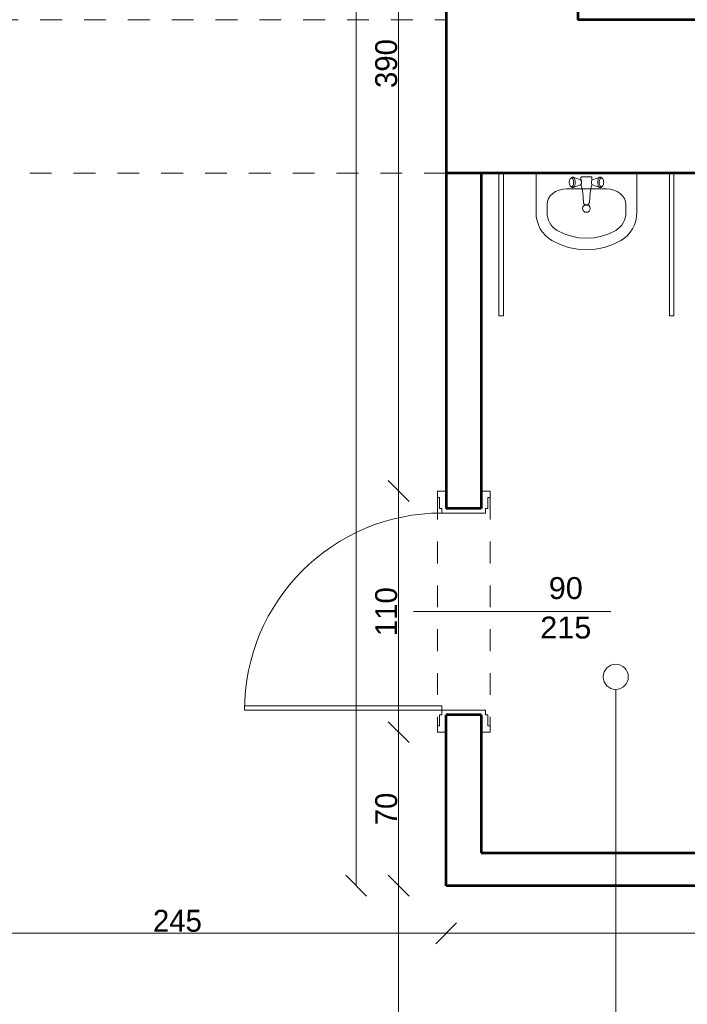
# Model space of a CAD drawing. Header units: inches. Extents: x -21887 to 84279, y -131485 to 67836.
# Tile 173 of 256: x -9333 to -6287, y 35490 to 39981. Entities that reach past the tile are written whole.
import ezdxf

# ---------------------------------------------------------------- set-up
doc = ezdxf.new("R2010")
doc.units = ezdxf.units.IN
doc.header["$MEASUREMENT"] = 0
doc.linetypes.add('Dashed copy', pattern=[200, 100, -100])
doc.layers.get('0').update_dxf_attribs({"lineweight": 13})
doc.layers.get('Defpoints').update_dxf_attribs({"lineweight": 13})
for name, color, linetype, lineweight in [('AI_MURY', 7, 'Continuous', 53), ('Dimensioning', 7, 'Continuous', 13), ('DRZWI', 7, 'Continuous', 13), ('dzialowki', 7, 'Continuous', 53), ('Furniture & Equipment', 7, 'Continuous', 13), ('OPISY TABELKI', 7, 'Continuous', 13), ('PODCIAGI', 7, 'Continuous', 13)]:
    doc.layers.add(name, color=color, linetype=linetype, lineweight=lineweight)
doc.styles.add('GENERATED_STYLE_7', font='txt')
doc.styles.add('Style-Courier New', font='txt')
doc.dimstyles.new('Dimstyle_4', dxfattribs={"dimtxt": 100, "dimasz": 95, "dimexe": 0, "dimexo": 0, "dimgap": 0.09, "dimtad": 1, "dimdec": 0, "dimlfac": 0.1, "dimzin": 0, "dimdsep": 46, "dimlunit": 5, "dimtxsty": 'GENERATED_STYLE_7', "dimblk": 'ARROWHEAD_6', "dimcen": 0.09, "dimclrd": 161, "dimclre": 161, "dimclrt": 7, "dimadec": 0, "dimazin": 0, "dimtfac": 1, "dimtdec": 0, "dimtmove": 0, "dimatfit": 3, "dimfxl": 0, "dimtolj": 1, "dimtzin": 0, "dimarcsym": 0})
doc.dimstyles.new('Dimstyle_5', dxfattribs={"dimtxt": 100, "dimasz": 95, "dimexe": 0.18, "dimexo": 0, "dimgap": 0.09, "dimtad": 1, "dimtih": 1, "dimtoh": 1, "dimdec": 0, "dimlfac": 0.1, "dimzin": 0, "dimdsep": 46, "dimlunit": 5, "dimtxsty": 'GENERATED_STYLE_7', "dimblk": 'ARROWHEAD_6', "dimcen": 0.09, "dimclrd": 161, "dimclre": 161, "dimclrt": 7, "dimadec": 0, "dimazin": 0, "dimtfac": 1, "dimtdec": 0, "dimtmove": 0, "dimatfit": 3, "dimfxl": 0, "dimtolj": 1, "dimtzin": 0, "dimarcsym": 0})

# ---------------------------------------------------------------- blocks, each defined once
blk = doc.blocks.new('Basin 01_59')
at = {"layer": 'Furniture & Equipment', "color": 9, "linetype": 'Continuous'}
for p, q in [((0, 350), (0, 171.8)), ((460, 350), (0, 350)), ((152.1, 315), (151.7, 311.7)), ((152.1, 315), (151.7, 311.7)), ((152.8, 318.2), (152.1, 315)), ((152.8, 318.2), (152.1, 315)), ((153.8, 321.1), (152.8, 318.2)), ((153.8, 321.1), (152.8, 318.2)), ((155.1, 323.5), (153.8, 321.1)), ((155.1, 323.5), (153.8, 321.1)), ((156.5, 325.5), (155.1, 323.5)), ((156.5, 325.5), (155.1, 323.5)), ((158.1, 327), (156.5, 325.5)), ((158.1, 327), (156.5, 325.5)), ((162.6, 330.7), (158.1, 327)), ((162.6, 330.7), (158.1, 327)), ((159.8, 327.9), (158.1, 327)), ((159.8, 327.9), (158.1, 327)), ((161.5, 328.2), (159.8, 327.9)), ((161.5, 328.2), (159.8, 327.9)), ((163.2, 327.9), (161.5, 328.2)), ((163.2, 327.9), (161.5, 328.2)), ((164.6, 331.8), (162.6, 330.7)), ((164.6, 331.8), (162.6, 330.7)), ((164.9, 327), (163.2, 327.9)), ((164.9, 327), (163.2, 327.9)), ((166.7, 332.2), (164.6, 331.8)), ((166.7, 332.2), (164.6, 331.8)), ((166.5, 325.5), (164.9, 327)), ((166.5, 325.5), (164.9, 327)), ((167.9, 323.5), (166.5, 325.5)), ((167.9, 323.5), (166.5, 325.5)), ((168.8, 331.8), (166.7, 332.2)), ((168.8, 331.8), (166.7, 332.2)), ((169.2, 321.1), (167.9, 323.5)), ((169.2, 321.1), (167.9, 323.5)), ((170.8, 330.7), (168.8, 331.8)), ((202.4, 320), (168.8, 331.8)), ((170.8, 330.7), (168.8, 331.8)), ((202.4, 320), (168.8, 331.8)), ((170.2, 318.2), (169.2, 321.1)), ((170.2, 318.2), (169.2, 321.1)), ((170.9, 315), (170.2, 318.2)), ((170.9, 315), (170.2, 318.2)), ((172.7, 329), (170.8, 330.7)), ((172.7, 329), (170.8, 330.7)), ((171.4, 311.7), (170.9, 315)), ((171.4, 311.7), (170.9, 315)), ((174.4, 326.6), (172.7, 329)), ((174.4, 326.6), (172.7, 329)), ((175.9, 323.6), (174.4, 326.6)), ((175.9, 323.6), (174.4, 326.6)), ((177.1, 320.2), (175.9, 323.6)), ((177.1, 320.2), (175.9, 323.6)), ((178, 316.4), (177.1, 320.2)), ((178, 316.4), (177.1, 320.2)), ((178.5, 312.4), (178, 316.4)), ((178.5, 312.4), (178, 316.4)), ((203.4, 319.5), (202.4, 320)), ((203.4, 319.5), (202.4, 320)), ((204.3, 318.6), (203.4, 319.5)), ((204.3, 318.6), (203.4, 319.5)), ((205.2, 317.4), (204.3, 318.6)), ((205.2, 317.4), (204.3, 318.6)), ((206.7, 318.2), (204.6, 318.2)), ((206.7, 318.2), (204.6, 318.2)), ((205.2, 331.2), (205, 330.7)), ((205.2, 331.2), (205, 330.7)), ((205, 330.7), (205, 330.2)), ((205, 330.7), (205, 330.2)), ((205, 330.2), (205, 318.2)), ((205, 330.2), (205, 318.2)), ((205.4, 331.7), (205.2, 331.2)), ((205.4, 331.7), (205.2, 331.2)), ((205.9, 315.9), (205.2, 317.4)), ((205.9, 315.9), (205.2, 317.4)), ((205.7, 332.1), (205.4, 331.7)), ((205.7, 332.1), (205.4, 331.7)), ((206.1, 332.5), (205.7, 332.1)), ((206.1, 332.5), (205.7, 332.1)), ((206.5, 314.2), (205.9, 315.9)), ((206.5, 314.2), (205.9, 315.9)), ((206.5, 332.8), (206.1, 332.5)), ((206.5, 332.8), (206.1, 332.5)), ((207, 333), (206.5, 332.8)), ((207, 333), (206.5, 332.8)), ((207.5, 333.2), (207, 333)), ((207.5, 333.2), (207, 333)), ((208, 333.2), (207.5, 333.2)), ((208, 333.2), (207.5, 333.2)), ((252, 333.2), (208, 333.2)), ((252, 333.2), (208, 333.2)), ((252.5, 333.2), (252, 333.2)), ((252.5, 333.2), (252, 333.2)), ((253, 333), (252.5, 333.2)), ((253, 333), (252.5, 333.2)), ((253.5, 332.8), (253, 333)), ((253.5, 332.8), (253, 333)), ((253.9, 332.5), (253.5, 332.8)), ((253.9, 332.5), (253.5, 332.8)), ((255.4, 318.2), (253.5, 318.2)), ((255.4, 318.2), (253.5, 318.2)), ((254.1, 315.9), (253.5, 314.2)), ((254.1, 315.9), (253.5, 314.2)), ((254.3, 332.1), (253.9, 332.5)), ((254.3, 332.1), (253.9, 332.5)), ((254.8, 317.4), (254.1, 315.9)), ((254.8, 317.4), (254.1, 315.9)), ((254.6, 331.7), (254.3, 332.1)), ((254.6, 331.7), (254.3, 332.1)), ((254.8, 331.2), (254.6, 331.7)), ((254.8, 331.2), (254.6, 331.7)), ((255, 330.7), (254.8, 331.2)), ((255, 330.7), (254.8, 331.2)), ((255.7, 318.6), (254.8, 317.4)), ((255.7, 318.6), (254.8, 317.4)), ((255, 330.2), (255, 330.7)), ((255, 330.2), (255, 330.7)), ((255, 318.2), (255, 330.2)), ((255, 318.2), (255, 330.2)), ((256.6, 319.5), (255.7, 318.6)), ((256.6, 319.5), (255.7, 318.6)), ((257.6, 320), (256.6, 319.5)), ((257.6, 320), (256.6, 319.5)), ((257.6, 320), (291.2, 331.8)), ((257.6, 320), (291.2, 331.8)), ((282, 316.4), (281.5, 312.4)), ((282, 316.4), (281.5, 312.4)), ((282.9, 320.2), (282, 316.4)), ((282.9, 320.2), (282, 316.4)), ((284.1, 323.6), (282.9, 320.2)), ((284.1, 323.6), (282.9, 320.2)), ((285.6, 326.6), (284.1, 323.6)), ((285.6, 326.6), (284.1, 323.6)), ((287.3, 329), (285.6, 326.6)), ((287.3, 329), (285.6, 326.6)), ((289.2, 330.7), (287.3, 329)), ((289.2, 330.7), (287.3, 329)), ((289.1, 315), (288.6, 311.7)), ((289.1, 315), (288.6, 311.7)), ((289.8, 318.2), (289.1, 315)), ((289.8, 318.2), (289.1, 315)), ((291.2, 331.8), (289.2, 330.7)), ((291.2, 331.8), (289.2, 330.7)), ((290.8, 321.1), (289.8, 318.2)), ((290.8, 321.1), (289.8, 318.2)), ((292.1, 323.5), (290.8, 321.1)), ((292.1, 323.5), (290.8, 321.1)), ((293.3, 332.2), (291.2, 331.8)), ((293.3, 332.2), (291.2, 331.8)), ((293.5, 325.5), (292.1, 323.5)), ((293.5, 325.5), (292.1, 323.5)), ((295.4, 331.8), (293.3, 332.2)), ((295.4, 331.8), (293.3, 332.2)), ((295.1, 327), (293.5, 325.5)), ((295.1, 327), (293.5, 325.5)), ((296.8, 327.9), (295.1, 327)), ((296.8, 327.9), (295.1, 327)), ((297.4, 330.7), (295.4, 331.8)), ((297.4, 330.7), (295.4, 331.8)), ((298.5, 328.2), (296.8, 327.9)), ((298.5, 328.2), (296.8, 327.9)), ((297.4, 330.7), (301.9, 327)), ((297.4, 330.7), (301.9, 327)), ((300.2, 327.9), (298.5, 328.2)), ((300.2, 327.9), (298.5, 328.2)), ((301.9, 327), (300.2, 327.9)), ((301.9, 327), (300.2, 327.9)), ((303.5, 325.5), (301.9, 327)), ((303.5, 325.5), (301.9, 327)), ((304.9, 323.5), (303.5, 325.5)), ((304.9, 323.5), (303.5, 325.5)), ((306.2, 321.1), (304.9, 323.5)), ((306.2, 321.1), (304.9, 323.5)), ((307.2, 318.2), (306.2, 321.1)), ((307.2, 318.2), (306.2, 321.1)), ((307.9, 315), (307.2, 318.2)), ((307.9, 315), (307.2, 318.2)), ((308.3, 311.7), (307.9, 315)), ((308.3, 311.7), (307.9, 315)), ((460, 350), (460, 171.8)), ((138.9, 278.2), (138.9, 278.2)), ((321.1, 278.2), (138.9, 278.2)), ((151.7, 311.7), (151.5, 308.2)), ((151.7, 311.7), (151.5, 308.2)), ((151.5, 308.2), (151.7, 304.7)), ((151.5, 308.2), (151.7, 304.7)), ((151.7, 304.7), (152.1, 301.4)), ((151.7, 304.7), (152.1, 301.4)), ((152.1, 301.4), (152.8, 298.2)), ((152.1, 301.4), (152.8, 298.2)), ((152.8, 298.2), (153.8, 295.3)), ((152.8, 298.2), (153.8, 295.3)), ((153.8, 295.3), (155.1, 292.9)), ((153.8, 295.3), (155.1, 292.9)), ((155.1, 292.9), (156.5, 290.9)), ((155.1, 292.9), (156.5, 290.9)), ((156.5, 290.9), (158.1, 289.4)), ((156.5, 290.9), (158.1, 289.4)), ((158.1, 289.4), (159.8, 288.5)), ((162.6, 285.6), (158.1, 289.4)), ((158.1, 289.4), (159.8, 288.5)), ((162.6, 285.6), (158.1, 289.4)), ((159.8, 288.5), (161.5, 288.2)), ((159.8, 288.5), (161.5, 288.2)), ((161.5, 288.2), (163.2, 288.5)), ((161.5, 288.2), (163.2, 288.5)), ((162.6, 285.6), (164.6, 284.6)), ((162.6, 285.6), (164.6, 284.6)), ((163.2, 288.5), (164.9, 289.4)), ((163.2, 288.5), (164.9, 289.4)), ((164.6, 284.6), (166.7, 284.2)), ((164.6, 284.6), (166.7, 284.2)), ((164.9, 289.4), (166.5, 290.9)), ((164.9, 289.4), (166.5, 290.9)), ((166.5, 290.9), (167.9, 292.9)), ((166.5, 290.9), (167.9, 292.9)), ((166.7, 284.2), (168.8, 284.6)), ((166.7, 284.2), (168.8, 284.6)), ((167.9, 292.9), (169.2, 295.3)), ((167.9, 292.9), (169.2, 295.3)), ((202.4, 296.4), (168.8, 284.6)), ((202.4, 296.4), (168.8, 284.6)), ((168.8, 284.6), (170.8, 285.6)), ((168.8, 284.6), (170.8, 285.6)), ((169.2, 295.3), (170.2, 298.2)), ((169.2, 295.3), (170.2, 298.2)), ((170.2, 298.2), (170.9, 301.4)), ((170.2, 298.2), (170.9, 301.4)), ((170.8, 285.6), (172.7, 287.4)), ((170.8, 285.6), (172.7, 287.4)), ((170.9, 301.4), (171.4, 304.7)), ((170.9, 301.4), (171.4, 304.7)), ((171.5, 308.2), (171.4, 311.7)), ((171.5, 308.2), (171.4, 311.7)), ((171.4, 304.7), (171.5, 308.2)), ((171.4, 304.7), (171.5, 308.2)), ((172.7, 287.4), (174.4, 289.8)), ((172.7, 287.4), (174.4, 289.8)), ((174.4, 289.8), (175.9, 292.8)), ((174.4, 289.8), (175.9, 292.8)), ((175.9, 292.8), (177.1, 296.2)), ((175.9, 292.8), (177.1, 296.2)), ((177.1, 296.2), (178, 300)), ((177.1, 296.2), (178, 300)), ((178, 300), (178.5, 304)), ((178, 300), (178.5, 304)), ((178.7, 308.2), (178.5, 312.4)), ((178.7, 308.2), (178.5, 312.4)), ((178.5, 304), (178.7, 308.2)), ((178.5, 304), (178.7, 308.2)), ((202.4, 296.4), (203.4, 296.9)), ((202.4, 296.4), (203.4, 296.9)), ((203.4, 296.9), (204.3, 297.8)), ((203.4, 296.9), (204.3, 297.8)), ((204.3, 297.8), (205.2, 299)), ((204.3, 297.8), (205.2, 299)), ((207.1, 298.2), (204.6, 298.2)), ((207.1, 298.2), (204.6, 298.2)), ((205, 298.2), (205, 296.2)), ((205, 298.2), (205, 296.2)), ((205, 296.2), (205, 295.7)), ((205, 296.2), (205, 295.7)), ((205, 295.7), (205.2, 295.2)), ((205, 295.7), (205.2, 295.2)), ((205.2, 299), (205.9, 300.5)), ((205.2, 299), (205.9, 300.5)), ((205.2, 295.2), (208.1, 288.3)), ((205.2, 295.2), (208.1, 288.3)), ((205.9, 300.5), (206.5, 302.2)), ((205.9, 300.5), (206.5, 302.2)), ((207, 312.3), (206.5, 314.2)), ((207, 312.3), (206.5, 314.2)), ((206.5, 302.2), (207, 304.1)), ((206.5, 302.2), (207, 304.1)), ((207.2, 310.3), (207, 312.3)), ((207.2, 310.3), (207, 312.3)), ((207, 304.1), (207.2, 306.1)), ((207, 304.1), (207.2, 306.1)), ((207.3, 308.2), (207.2, 310.3)), ((207.3, 308.2), (207.2, 310.3)), ((207.2, 306.1), (207.3, 308.2)), ((207.2, 306.1), (207.3, 308.2)), ((208, 288.6), (210.7, 276.6)), ((208, 288.6), (210.7, 276.6)), ((210.7, 276.6), (213, 260.3)), ((210.7, 276.6), (213, 260.3)), ((249.3, 276.6), (247, 260.3)), ((249.3, 276.6), (247, 260.3)), ((252, 288.6), (249.3, 276.6)), ((252, 288.6), (249.3, 276.6)), ((254.8, 295.2), (251.9, 288.3)), ((254.8, 295.2), (251.9, 288.3)), ((252.8, 310.3), (252.7, 308.2)), ((252.8, 310.3), (252.7, 308.2)), ((252.7, 308.2), (252.8, 306.1)), ((252.7, 308.2), (252.8, 306.1)), ((253, 312.3), (252.8, 310.3)), ((253, 312.3), (252.8, 310.3)), ((252.8, 306.1), (253, 304.1)), ((252.8, 306.1), (253, 304.1)), ((253.5, 314.2), (253, 312.3)), ((253.5, 314.2), (253, 312.3)), ((253, 304.1), (253.5, 302.2)), ((253, 304.1), (253.5, 302.2)), ((255.4, 298.2), (253.2, 298.2)), ((255.4, 298.2), (253.2, 298.2)), ((253.5, 302.2), (254.1, 300.5)), ((253.5, 302.2), (254.1, 300.5)), ((254.1, 300.5), (254.8, 299)), ((254.1, 300.5), (254.8, 299)), ((254.8, 299), (255.7, 297.8)), ((254.8, 299), (255.7, 297.8)), ((254.8, 295.2), (255, 295.7)), ((254.8, 295.2), (255, 295.7)), ((255, 296.2), (255, 298.2)), ((255, 296.2), (255, 298.2)), ((255, 295.7), (255, 296.2)), ((255, 295.7), (255, 296.2)), ((255.7, 297.8), (256.6, 296.9)), ((255.7, 297.8), (256.6, 296.9)), ((256.6, 296.9), (257.6, 296.4)), ((256.6, 296.9), (257.6, 296.4)), ((257.6, 296.4), (291.2, 284.6)), ((257.6, 296.4), (291.2, 284.6)), ((281.5, 312.4), (281.3, 308.2)), ((281.5, 312.4), (281.3, 308.2)), ((281.3, 308.2), (281.5, 304)), ((281.3, 308.2), (281.5, 304)), ((281.5, 304), (282, 300)), ((281.5, 304), (282, 300)), ((282, 300), (282.9, 296.2)), ((282, 300), (282.9, 296.2)), ((282.9, 296.2), (284.1, 292.8)), ((282.9, 296.2), (284.1, 292.8)), ((284.1, 292.8), (285.6, 289.8)), ((284.1, 292.8), (285.6, 289.8)), ((285.6, 289.8), (287.3, 287.4)), ((285.6, 289.8), (287.3, 287.4)), ((287.3, 287.4), (289.2, 285.6)), ((287.3, 287.4), (289.2, 285.6)), ((288.6, 311.7), (288.5, 308.2)), ((288.6, 311.7), (288.5, 308.2)), ((288.5, 308.2), (288.6, 304.7)), ((288.5, 308.2), (288.6, 304.7)), ((288.6, 304.7), (289.1, 301.4)), ((288.6, 304.7), (289.1, 301.4)), ((289.1, 301.4), (289.8, 298.2)), ((289.1, 301.4), (289.8, 298.2)), ((289.2, 285.6), (291.2, 284.6)), ((289.2, 285.6), (291.2, 284.6)), ((289.8, 298.2), (290.8, 295.3)), ((289.8, 298.2), (290.8, 295.3)), ((290.8, 295.3), (292.1, 292.9)), ((290.8, 295.3), (292.1, 292.9)), ((291.2, 284.6), (293.3, 284.2)), ((291.2, 284.6), (293.3, 284.2)), ((292.1, 292.9), (293.5, 290.9)), ((292.1, 292.9), (293.5, 290.9)), ((293.3, 284.2), (295.4, 284.6)), ((293.3, 284.2), (295.4, 284.6)), ((293.5, 290.9), (295.1, 289.4)), ((293.5, 290.9), (295.1, 289.4)), ((295.1, 289.4), (296.8, 288.5)), ((295.1, 289.4), (296.8, 288.5)), ((295.4, 284.6), (297.4, 285.6)), ((295.4, 284.6), (297.4, 285.6)), ((296.8, 288.5), (298.5, 288.2)), ((296.8, 288.5), (298.5, 288.2)), ((297.4, 285.6), (301.9, 289.4)), ((297.4, 285.6), (301.9, 289.4)), ((298.5, 288.2), (300.2, 288.5)), ((298.5, 288.2), (300.2, 288.5)), ((300.2, 288.5), (301.9, 289.4)), ((300.2, 288.5), (301.9, 289.4)), ((301.9, 289.4), (303.5, 290.9)), ((301.9, 289.4), (303.5, 290.9)), ((303.5, 290.9), (304.9, 292.9)), ((303.5, 290.9), (304.9, 292.9)), ((304.9, 292.9), (306.2, 295.3)), ((304.9, 292.9), (306.2, 295.3)), ((306.2, 295.3), (307.2, 298.2)), ((306.2, 295.3), (307.2, 298.2)), ((307.2, 298.2), (307.9, 301.4)), ((307.2, 298.2), (307.9, 301.4)), ((307.9, 301.4), (308.3, 304.7)), ((307.9, 301.4), (308.3, 304.7)), ((308.5, 308.2), (308.3, 311.7)), ((308.5, 308.2), (308.3, 311.7)), ((308.3, 304.7), (308.5, 308.2)), ((308.3, 304.7), (308.5, 308.2)), ((213, 260.4), (215, 239.3)), ((213, 260.4), (215, 239.3)), ((215, 239.3), (216.8, 216.1)), ((215, 239.3), (216.8, 216.1)), ((245, 239.3), (243.2, 216.1)), ((245, 239.3), (243.2, 216.1)), ((247, 260.4), (245, 239.3)), ((247, 260.4), (245, 239.3)), ((50, 207.5), (50, 171.8)), ((217, 214), (216.8, 216.1)), ((217, 214), (216.8, 216.1)), ((217, 213.9), (217, 214)), ((217, 213.9), (217, 214)), ((217.6, 211.9), (217, 213.9)), ((217.6, 211.9), (217, 213.9)), ((218.6, 210.1), (217.6, 211.9)), ((218.6, 210.1), (217.6, 211.9)), ((220, 208.3), (218.6, 210.1)), ((220, 208.3), (218.6, 210.1)), ((221.6, 206.9), (220, 208.3)), ((221.6, 206.9), (220, 208.3)), ((223.5, 205.7), (221.6, 206.9)), ((223.5, 205.7), (221.6, 206.9)), ((225.6, 204.9), (223.5, 205.7)), ((225.6, 204.9), (223.5, 205.7)), ((225, 204.9), (223.9, 205.6)), ((226.6, 204.2), (225, 204.9)), ((227.7, 204.3), (225.6, 204.9)), ((227.7, 204.3), (225.6, 204.9)), ((228.3, 203.8), (226.6, 204.2)), ((230, 204.2), (227.7, 204.3)), ((230, 204.2), (227.7, 204.3)), ((230, 203.7), (228.3, 203.8)), ((232.3, 204.3), (230, 204.2)), ((232.3, 204.3), (230, 204.2)), ((231.7, 203.8), (230, 203.7)), ((233.4, 204.2), (231.7, 203.8)), ((234.4, 204.9), (232.3, 204.3)), ((234.4, 204.9), (232.3, 204.3)), ((235, 204.9), (233.4, 204.2)), ((236.5, 205.7), (234.4, 204.9)), ((236.5, 205.7), (234.4, 204.9)), ((236.1, 205.6), (235, 204.9)), ((238.4, 206.9), (236.5, 205.7)), ((238.4, 206.9), (236.5, 205.7)), ((240, 208.3), (238.4, 206.9)), ((240, 208.3), (238.4, 206.9)), ((241.4, 210.1), (240, 208.3)), ((241.4, 210.1), (240, 208.3)), ((242.4, 211.9), (241.4, 210.1)), ((242.4, 211.9), (241.4, 210.1)), ((243, 213.9), (242.4, 211.9)), ((243, 213.9), (242.4, 211.9)), ((243.2, 216.1), (243, 214)), ((243.2, 216.1), (243, 214)), ((243, 213.9), (243, 214)), ((243, 213.9), (243, 214)), ((410, 207.5), (410, 171.8))]:
    blk.add_line(p, q, dxfattribs=at)
at = {"layer": 'Furniture & Equipment', "color": 9, "linetype": 'Continuous', "flags": 128}
for points in [[(138.9, 278.2), (121.6, 276.9), (104.9, 272.8), (89.5, 266.3), (76, 257.5), (65, 246.8), (56.8, 234.5), (51.7, 221.3), (50, 207.5)], [(410, 207.5), (408.3, 221.3), (403.2, 234.5), (395, 246.8), (384, 257.5), (370.5, 266.3), (355.1, 272.8), (338.4, 276.9), (321.1, 278.2)], [(0, 171.8), (1.2, 152.1), (5, 132.7), (11.1, 114.1), (19.5, 96.5), (30.1, 80.2), (42.7, 65.6), (56.9, 52.9), (72.7, 42.3)], [(50, 171.8), (50.8, 159.2), (53.2, 146.8), (57.1, 134.9), (62.5, 123.6), (69.3, 113.2), (77.3, 103.8), (86.4, 95.7), (96.5, 89)], [(363.5, 89), (373.6, 95.7), (382.7, 103.8), (390.7, 113.2), (397.5, 123.6), (402.9, 134.9), (406.8, 146.8), (409.2, 159.2), (410, 171.8)], [(387.3, 42.3), (403.1, 52.9), (417.3, 65.6), (429.9, 80.2), (440.5, 96.5), (448.9, 114.1), (455, 132.7), (458.8, 152.1), (460, 171.8)], [(96.5, 89), (128, 73.4), (161.1, 62.2), (195.3, 55.3), (230, 53), (264.7, 55.3), (298.9, 62.2), (332, 73.4), (363.5, 89)], [(72.7, 42.3), (109.8, 24), (148.8, 10.8), (189.1, 2.7), (230, 0), (270.9, 2.7), (311.2, 10.8), (350.2, 24), (387.3, 42.3)]]:
    blk.add_lwpolyline(points, dxfattribs=at)
at = {"layer": 'Furniture & Equipment', "color": 9, "linetype": 'Continuous'}
blk.add_circle((230, 188.9), 17.5, dxfattribs=at)
blk = doc.blocks.new('ARROWHEAD_6')
at = {"color": 0, "linetype": 'Continuous'}
for p, q in [((-0.5, -0.5), (0.5, 0.5)), ((0, 0), (-1, 0))]:
    blk.add_line(p, q, dxfattribs=at)
blk = doc.blocks.new('*U121')
at = {"layer": 'Defpoints', "color": 0, "linetype": 'Continuous'}
for p in [(-7604.2, 36030.7), (-7387.4, 36030.7), (-7329.5, 33430.7)]:
    blk.add_point(p, dxfattribs=at)
at = {"layer": 'Dimensioning', "color": 161, "linetype": 'Continuous', "lineweight": -2}
for p, q in [((-7604, 36030.7), (-7604.2, 36030.7)), ((-7604.2, 33525.7), (-7604.2, 35935.7)), ((-7604, 33430.7), (-7604.2, 33430.7))]:
    blk.add_line(p, q, dxfattribs=at)
at = {"layer": 'Dimensioning', "color": 161, "linetype": 'Continuous', "lineweight": -2, "xscale": 95, "yscale": 95, "zscale": 95}
for p, rotation in [((-7604.2, 36030.7), 90), ((-7604.2, 33430.7), 270)]:
    blk.add_blockref('ARROWHEAD_6', p, dxfattribs=dict(at, rotation=rotation))
at = {"layer": 'Dimensioning', "color": 7, "linetype": 'Continuous', "insert": (-7660.5, 34730.7), "char_height": 100, "attachment_point": 5, "rotation": 90, "style": 'GENERATED_STYLE_7'}
blk.add_mtext('260', dxfattribs=at)
blk = doc.blocks.new('*D1797')
at = {"layer": 'Defpoints'}
for p in [(-7604.2, 36030.7), (-7387.4, 36030.7), (-7604.2, 34730.7), (-7329.5, 33430.7)]:
    blk.add_point(p, dxfattribs=at)
at = {"layer": 'Dimensioning', "color": 161, "linetype": 'Continuous'}
blk.add_blockref('*U121', (0, 0), dxfattribs=at)
blk = doc.blocks.new('*U122')
at = {"layer": 'Defpoints', "color": 0, "linetype": 'Continuous'}
for p in [(-7604.2, 36730.7), (-7387.4, 36730.7), (-7387.4, 36030.7)]:
    blk.add_point(p, dxfattribs=at)
at = {"layer": 'Dimensioning', "color": 161, "linetype": 'Continuous', "lineweight": -2}
for p, q in [((-7604, 36730.7), (-7604.2, 36730.7)), ((-7604.2, 36125.7), (-7604.2, 36635.7)), ((-7604, 36030.7), (-7604.2, 36030.7))]:
    blk.add_line(p, q, dxfattribs=at)
at = {"layer": 'Dimensioning', "color": 161, "linetype": 'Continuous', "lineweight": -2, "xscale": 95, "yscale": 95, "zscale": 95}
for p, rotation in [((-7604.2, 36730.7), 90), ((-7604.2, 36030.7), 270)]:
    blk.add_blockref('ARROWHEAD_6', p, dxfattribs=dict(at, rotation=rotation))
at = {"layer": 'Dimensioning', "color": 7, "linetype": 'Continuous', "insert": (-7660.5, 36380.7), "char_height": 100, "attachment_point": 5, "rotation": 90, "style": 'GENERATED_STYLE_7'}
blk.add_mtext('70', dxfattribs=at)
blk = doc.blocks.new('*D1798')
at = {"layer": 'Defpoints'}
for p in [(-7604.2, 36730.7), (-7387.4, 36730.7), (-7604.2, 36380.7), (-7387.4, 36030.7)]:
    blk.add_point(p, dxfattribs=at)
at = {"layer": 'Dimensioning', "color": 161, "linetype": 'Continuous'}
blk.add_blockref('*U122', (0, 0), dxfattribs=at)
blk = doc.blocks.new('*U123')
at = {"layer": 'Defpoints', "color": 0, "linetype": 'Continuous'}
for p in [(-7604.2, 37830.7), (-7387.4, 37830.7), (-7387.4, 36730.7)]:
    blk.add_point(p, dxfattribs=at)
at = {"layer": 'Dimensioning', "color": 161, "linetype": 'Continuous', "lineweight": -2}
for p, q in [((-7604, 37830.7), (-7604.2, 37830.7)), ((-7604.2, 36825.7), (-7604.2, 37735.7)), ((-7604, 36730.7), (-7604.2, 36730.7))]:
    blk.add_line(p, q, dxfattribs=at)
at = {"layer": 'Dimensioning', "color": 161, "linetype": 'Continuous', "lineweight": -2, "xscale": 95, "yscale": 95, "zscale": 95}
for p, rotation in [((-7604.2, 37830.7), 90), ((-7604.2, 36730.7), 270)]:
    blk.add_blockref('ARROWHEAD_6', p, dxfattribs=dict(at, rotation=rotation))
at = {"layer": 'Dimensioning', "color": 7, "linetype": 'Continuous', "insert": (-7660.5, 37280.7), "char_height": 100, "attachment_point": 5, "rotation": 90, "style": 'GENERATED_STYLE_7'}
blk.add_mtext('110', dxfattribs=at)
blk = doc.blocks.new('*D1799')
at = {"layer": 'Defpoints'}
for p in [(-7604.2, 37830.7), (-7387.4, 37830.7), (-7604.2, 37280.7), (-7387.4, 36730.7)]:
    blk.add_point(p, dxfattribs=at)
at = {"layer": 'Dimensioning', "color": 161, "linetype": 'Continuous'}
blk.add_blockref('*U123', (0, 0), dxfattribs=at)
blk = doc.blocks.new('*U124')
at = {"layer": 'Defpoints', "color": 0, "linetype": 'Continuous'}
for p in [(-7604.2, 41730.7), (-7331.7, 41730.7), (-7387.4, 37830.7)]:
    blk.add_point(p, dxfattribs=at)
at = {"layer": 'Dimensioning', "color": 161, "linetype": 'Continuous', "lineweight": -2}
for p, q in [((-7604, 41730.7), (-7604.2, 41730.7)), ((-7604.2, 37925.7), (-7604.2, 41635.7)), ((-7604, 37830.7), (-7604.2, 37830.7))]:
    blk.add_line(p, q, dxfattribs=at)
at = {"layer": 'Dimensioning', "color": 161, "linetype": 'Continuous', "lineweight": -2, "xscale": 95, "yscale": 95, "zscale": 95}
for p, rotation in [((-7604.2, 41730.7), 90), ((-7604.2, 37830.7), 270)]:
    blk.add_blockref('ARROWHEAD_6', p, dxfattribs=dict(at, rotation=rotation))
at = {"layer": 'Dimensioning', "color": 7, "linetype": 'Continuous', "insert": (-7660.5, 39780.7), "char_height": 100, "attachment_point": 5, "rotation": 90, "style": 'GENERATED_STYLE_7'}
blk.add_mtext('390', dxfattribs=at)
blk = doc.blocks.new('*D1800')
at = {"layer": 'Defpoints'}
for p in [(-7604.2, 41730.7), (-7331.7, 41730.7), (-7604.2, 39780.7), (-7387.4, 37830.7)]:
    blk.add_point(p, dxfattribs=at)
at = {"layer": 'Dimensioning', "color": 161, "linetype": 'Continuous'}
blk.add_blockref('*U124', (0, 0), dxfattribs=at)
blk = doc.blocks.new('*U414')
at = {"layer": 'Defpoints', "color": 0, "linetype": 'Continuous'}
for p in [(-7798.3, 52580.7), (-7798.3, 52580.7), (-7387.4, 36030.7)]:
    blk.add_point(p, dxfattribs=at)
at = {"layer": 'Dimensioning', "color": 161, "linetype": 'Continuous', "lineweight": -2}
for p, q in [((-7798.3, 36125.7), (-7798.3, 52485.7)), ((-7798.1, 36030.7), (-7798.3, 36030.7))]:
    blk.add_line(p, q, dxfattribs=at)
at = {"layer": 'Dimensioning', "color": 161, "linetype": 'Continuous', "lineweight": -2, "xscale": 95, "yscale": 95, "zscale": 95}
for p, rotation in [((-7798.3, 52580.7), 90), ((-7798.3, 36030.7), 270)]:
    blk.add_blockref('ARROWHEAD_6', p, dxfattribs=dict(at, rotation=rotation))
at = {"layer": 'Dimensioning', "color": 7, "linetype": 'Continuous', "insert": (-7854.6, 44305.7), "char_height": 100, "attachment_point": 5, "rotation": 90, "style": 'GENERATED_STYLE_7'}
blk.add_mtext('1655', dxfattribs=at)
blk = doc.blocks.new('*D2512')
at = {"layer": 'Defpoints'}
for p in [(-7798.3, 52580.7), (-7798.3, 52580.7), (-7798.3, 44305.7), (-7387.4, 36030.7)]:
    blk.add_point(p, dxfattribs=at)
at = {"layer": 'Dimensioning', "color": 161, "linetype": 'Continuous'}
blk.add_blockref('*U414', (0, 0), dxfattribs=at)
blk = doc.blocks.new('*U1523')
at = {"layer": 'Defpoints', "color": 0, "linetype": 'Continuous'}
for p in [(-7387.4, 36030.7), (-7387.4, 35813.9), (-9839.5, 35560.7)]:
    blk.add_point(p, dxfattribs=at)
at = {"layer": 'Dimensioning', "color": 161, "linetype": 'Continuous', "lineweight": -2}
for p, q in [((-9839.5, 35813.7), (-9839.5, 35814)), ((-9744.5, 35813.9), (-7482.4, 35813.9)), ((-7387.4, 35814), (-7387.4, 35813.7))]:
    blk.add_line(p, q, dxfattribs=at)
at = {"layer": 'Dimensioning', "color": 161, "linetype": 'Continuous', "lineweight": -2, "xscale": 95, "yscale": 95, "zscale": 95, "rotation": 180}
blk.add_blockref('ARROWHEAD_6', (-9839.5, 35813.9), dxfattribs=at)
at = {"layer": 'Dimensioning', "color": 161, "linetype": 'Continuous', "lineweight": -2, "xscale": 95, "yscale": 95, "zscale": 95}
blk.add_blockref('ARROWHEAD_6', (-7387.4, 35813.9), dxfattribs=at)
at = {"layer": 'Dimensioning', "color": 7, "linetype": 'Continuous', "insert": (-8613.4, 35870.1), "char_height": 100, "attachment_point": 5, "style": 'GENERATED_STYLE_7'}
blk.add_mtext('245', dxfattribs=at)
blk = doc.blocks.new('*D3192')
at = {"layer": 'Defpoints'}
for p in [(-7387.4, 36030.7), (-8613.4, 35813.9), (-7387.4, 35813.9), (-9839.5, 35560.7)]:
    blk.add_point(p, dxfattribs=at)
at = {"layer": 'Dimensioning', "color": 161, "linetype": 'Continuous'}
blk.add_blockref('*U1523', (0, 0), dxfattribs=at)
blk = doc.blocks.new('*U1524')
at = {"layer": 'Defpoints', "color": 0, "linetype": 'Continuous'}
for p in [(-7387.4, 36030.7), (-3079.5, 36030.7), (-3079.5, 35813.9)]:
    blk.add_point(p, dxfattribs=at)
at = {"layer": 'Dimensioning', "color": 161, "linetype": 'Continuous', "lineweight": -2}
for p, q in [((-7387.4, 35814), (-7387.4, 35813.7)), ((-7292.4, 35813.9), (-3174.5, 35813.9)), ((-3079.5, 35814), (-3079.5, 35813.7))]:
    blk.add_line(p, q, dxfattribs=at)
at = {"layer": 'Dimensioning', "color": 161, "linetype": 'Continuous', "lineweight": -2, "xscale": 95, "yscale": 95, "zscale": 95, "rotation": 180}
blk.add_blockref('ARROWHEAD_6', (-7387.4, 35813.9), dxfattribs=at)
at = {"layer": 'Dimensioning', "color": 161, "linetype": 'Continuous', "lineweight": -2, "xscale": 95, "yscale": 95, "zscale": 95}
blk.add_blockref('ARROWHEAD_6', (-3079.5, 35813.9), dxfattribs=at)
at = {"layer": 'Dimensioning', "color": 7, "linetype": 'Continuous', "insert": (-5233.4, 35870.1), "char_height": 100, "attachment_point": 5, "style": 'GENERATED_STYLE_7'}
blk.add_mtext('431', dxfattribs=at)
blk = doc.blocks.new('*D3193')
at = {"layer": 'Defpoints'}
for p in [(-7387.4, 36030.7), (-3079.5, 36030.7), (-5233.4, 35813.9), (-3079.5, 35813.9)]:
    blk.add_point(p, dxfattribs=at)
at = {"layer": 'Dimensioning', "color": 161, "linetype": 'Continuous'}
blk.add_blockref('*U1524', (0, 0), dxfattribs=at)

msp = doc.modelspace()

# ---------------------------------------------------------------- linework, layer by layer
at = {"layer": 'AI_MURY', "color": 7, "linetype": 'Continuous'}
for p, q in [((-6787.4, 41793.2), (-6787.4, 39980.7)), ((-7387.4, 41730.7), (-7387.4, 39280.7)), ((-4977.4, 39980.7), (-6787.4, 39980.7)), ((-6219.5, 39280.7), (-7387.4, 39280.7))]:
    msp.add_line(p, q, dxfattribs=at)
at = {"layer": 'DRZWI', "color": 5, "linetype": 'Continuous'}
msp.add_line((-8307.4, 36850.7), (-8307.4, 36830.7), dxfattribs=at)
at = {"layer": 'dzialowki', "color": 12, "linetype": 'Continuous'}
for p, q in [((-7387.4, 39280.7), (-7387.4, 37750.7)), ((-7227.4, 39280.7), (-7227.4, 37750.7)), ((-7227.4, 37750.7), (-7387.4, 37750.7)), ((-7227.4, 36810.7), (-7387.4, 36810.7)), ((-7387.4, 36030.7), (-7387.4, 36810.7)), ((-7227.4, 36810.7), (-7227.4, 36180.7)), ((-7227.4, 36180.7), (-6219.5, 36180.7)), ((-6219.5, 36030.7), (-7387.4, 36030.7))]:
    msp.add_line(p, q, dxfattribs=at)
at = {"layer": 'OPISY TABELKI', "color": 7, "linetype": 'Continuous'}
msp.add_line((-6613.8, 36926.1), (-6613.8, 34310.3), dxfattribs=at)
msp.add_circle((-6613.8, 36983.4), 57.2, dxfattribs=at)
at = {"layer": 'PODCIAGI', "color": 7, "linetype": 'Dashed copy'}
for p, q in [((-9839.5, 39980.7), (-7387.4, 39980.7)), ((-7387.4, 39280.7), (-9839.5, 39280.7))]:
    msp.add_line(p, q, dxfattribs=at)
at = {"layer": 'PODCIAGI', "color": 9, "linetype": 'Continuous'}
for p, q in [((-7146.6, 39280.7), (-7146.6, 38630.7)), ((-7126.6, 39280.7), (-7126.6, 38630.7)), ((-6368.1, 39280.7), (-6368.1, 38630.7)), ((-6348.1, 39280.7), (-6348.1, 38630.7)), ((-7126.6, 38630.7), (-7146.6, 38630.7)), ((-6368.1, 38630.7), (-6348.1, 38630.7))]:
    msp.add_line(p, q, dxfattribs=at)
at = {"layer": 'PODCIAGI', "color": 5, "linetype": 'Continuous'}
for p, q in [((-7427.4, 37800.7), (-7427.4, 37830.7)), ((-7427.4, 37830.7), (-7387.4, 37830.7)), ((-7187.4, 37830.7), (-7227.4, 37830.7)), ((-7187.4, 37800.7), (-7187.4, 37830.7)), ((-7427.4, 37800.7), (-7417.4, 37800.7)), ((-7417.4, 37750.7), (-7417.4, 37800.7)), ((-7197.4, 37750.7), (-7197.4, 37800.7)), ((-7187.4, 37800.7), (-7197.4, 37800.7)), ((-7417.4, 37750.7), (-7407.4, 37750.7)), ((-7407.4, 37750.7), (-7407.4, 37730.7)), ((-7407.4, 37730.7), (-7207.4, 37730.7)), ((-7207.4, 37750.7), (-7207.4, 37730.7)), ((-7197.4, 37750.7), (-7207.4, 37750.7)), ((-6636, 37280.7), (-7536, 37280.7)), ((-8307.4, 36850.7), (-7407.4, 36850.7)), ((-8307.4, 36830.7), (-7407.4, 36830.7)), ((-7407.4, 36850.7), (-7407.4, 36830.7)), ((-7407.4, 36810.7), (-7407.4, 36830.7)), ((-7407.4, 36830.7), (-7207.4, 36830.7)), ((-7207.4, 36810.7), (-7207.4, 36830.7)), ((-7417.4, 36810.7), (-7407.4, 36810.7)), ((-7417.4, 36810.7), (-7417.4, 36760.7)), ((-7197.4, 36810.7), (-7207.4, 36810.7)), ((-7197.4, 36810.7), (-7197.4, 36760.7)), ((-7427.4, 36760.7), (-7417.4, 36760.7)), ((-7427.4, 36760.7), (-7427.4, 36730.7)), ((-7187.4, 36760.7), (-7197.4, 36760.7)), ((-7187.4, 36760.7), (-7187.4, 36730.7)), ((-7427.4, 36730.7), (-7387.4, 36730.7)), ((-7187.4, 36730.7), (-7227.4, 36730.7))]:
    msp.add_line(p, q, dxfattribs=at)
at = {"layer": 'PODCIAGI', "color": 5, "linetype": 'Dashed copy'}
for p, q in [((-7427.4, 37800.7), (-7427.4, 36760.7)), ((-7187.4, 37800.7), (-7187.4, 36760.7))]:
    msp.add_line(p, q, dxfattribs=at)
at = {"layer": 'PODCIAGI', "color": 5, "linetype": 'Continuous'}
msp.add_arc((-7407.4, 36830.7), 900, 90, 180, dxfattribs=at)

# ---------------------------------------------------------------- block references
at = {"layer": 'PODCIAGI'}
msp.add_blockref('Basin 01_59', (-6977.4, 38930.7), dxfattribs=at)

# ---------------------------------------------------------------- texts
at = {"layer": 'PODCIAGI', "color": 5, "insert": (-6841.9, 37438.3), "char_height": 100, "width": 704.483, "attachment_point": 2, "line_spacing_factor": 1.079165, "style": 'GENERATED_STYLE_7'}
msp.add_mtext('\\fArial|b0|i0|c238|p39;90\\P215', dxfattribs=at)

# ---------------------------------------------------------------- dimensions: what is measured, and where the dimension line sits
at = {"layer": 'Dimensioning', "color": 161, "linetype": 'Continuous'}
for base, p1, p2, picture, middle in [((-7798.3, 52580.7), (-7387.4, 36030.7), (-7798.3, 52580.7), '*D2512', (-7798.3, 44305.7)), ((-7604.2, 41730.7), (-7387.4, 37830.7), (-7331.7, 41730.7), '*D1800', (-7604.2, 39780.7)), ((-7604.2, 37830.7), (-7387.4, 36730.7), (-7387.4, 37830.7), '*D1799', (-7604.2, 37280.7)), ((-7604.2, 36730.7), (-7387.4, 36030.7), (-7387.4, 36730.7), '*D1798', (-7604.2, 36380.7)), ((-7604.2, 36030.7), (-7329.5, 33430.7), (-7387.4, 36030.7), '*D1797', (-7604.2, 34730.7))]:
    dim = msp.add_linear_dim(base=base, p1=p1, p2=p2, angle=90, dimstyle='Dimstyle_4', override={"dimtxsty": 'Style-Courier New', "dimclrd": 0, "dimclre": 161, "dimlwe": 0}, dxfattribs=at)
    dim.commit()
    dim.dimension.update_dxf_attribs({"geometry": picture, "text_midpoint": middle, "dimtype": 128})
for base, p1, p2, picture, middle in [((-7387.4, 35813.9), (-9839.5, 35560.7), (-7387.4, 36030.7), '*D3192', (-8613.4, 35813.9)), ((-3079.5, 35813.9), (-7387.4, 36030.7), (-3079.5, 36030.7), '*D3193', (-5233.4, 35813.9))]:
    dim = msp.add_linear_dim(base=base, p1=p1, p2=p2, dimstyle='Dimstyle_5', override={"dimtxsty": 'Style-Courier New', "dimclrd": 0, "dimclre": 161, "dimlwe": 0}, dxfattribs=at)
    dim.commit()
    dim.dimension.update_dxf_attribs({"geometry": picture, "text_midpoint": middle, "dimtype": 128})

doc.saveas('drawing.dxf')
